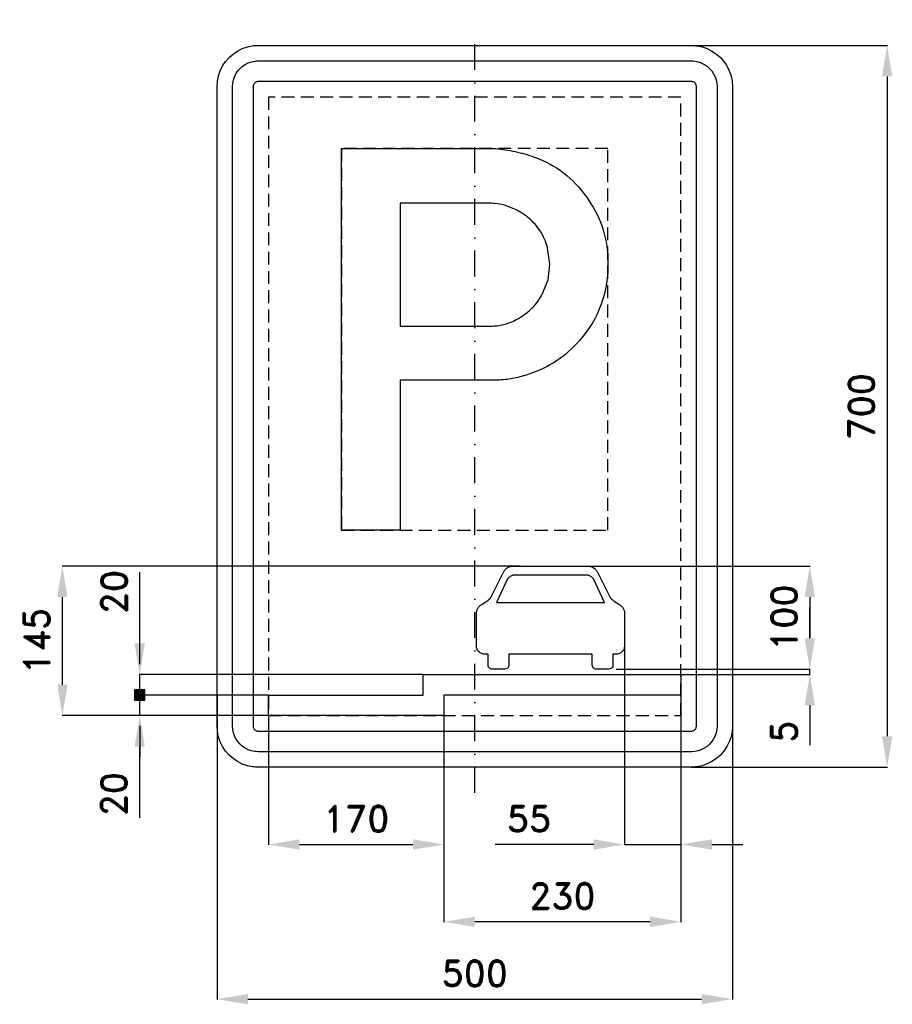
# Model space of a CAD drawing. Header units: millimetres. Extents: x -441 to 405, y -580 to 375.
import ezdxf

# ---------------------------------------------------------------- set-up
doc = ezdxf.new("R2010")
doc.units = ezdxf.units.MM
doc.header["$LTSCALE"] = 5
doc.linetypes.add('ČERCHOVANÁX2', pattern=[2, 1, -0.5, 0, -0.5])
doc.linetypes.add('ČÁRKOVANÁX2', pattern=[1.5, 1, -0.5])
doc.layers.add('Kóty', color=2, linetype='Continuous')
doc.layers.add('Značka', color=7, linetype='Continuous')
doc.styles.get("Standard").update_dxf_attribs({"font": 'romand.shx', "height": 25})
doc.dimstyles.get("Standard").update_dxf_attribs({"dimtxt": 25, "dimasz": 30, "dimexe": 0.18, "dimexo": 0.0625, "dimgap": 12.5, "dimtad": 1, "dimdec": 0, "dimzin": 0, "dimdsep": 46, "dimtxsty": 'Standard', "dimcen": 0.09, "dimadec": 0, "dimazin": 0, "dimtfac": 1, "dimtdec": 0, "dimtofl": 0, "dimtmove": 0, "dimatfit": 3, "dimfxl": 1, "dimtolj": 1, "dimtzin": 0, "dimarcsym": 0})

# ---------------------------------------------------------------- blocks, each defined once
blk = doc.blocks.new('*D0')
at = {"layer": 'Defpoints', "color": 0, "transparency": 16777216}
for p in [(-400, -155), (43.95, -155), (-199.97, -300)]:
    blk.add_point(p, dxfattribs=at)
at = {"layer": 'Kóty', "color": 0, "lineweight": -2, "transparency": 16777216}
for p, q in [((43.89, -155), (-400.18, -155)), ((-400, -270), (-400, -185)), ((-200.03, -300), (-400.18, -300))]:
    blk.add_line(p, q, dxfattribs=at)
at = {"layer": 'Kóty', "color": 0, "transparency": 16777216}
for points in [[(-405, -185), (-395, -185), (-400, -155)], [(-405, -270), (-395, -270), (-400, -300)]]:
    blk.add_solid(points, dxfattribs=at)
at = {"layer": 'Kóty', "color": 0, "transparency": 16777216, "insert": (-425, -227.5), "char_height": 25, "attachment_point": 5, "rotation": 90}
blk.add_mtext('\\A1;145', dxfattribs=at)
blk = doc.blocks.new('*D1')
at = {"layer": 'Defpoints', "color": 0, "transparency": 16777216}
for p in [(85.035, -155), (137.015, -255), (325, -255)]:
    blk.add_point(p, dxfattribs=at)
at = {"layer": 'Kóty', "color": 0, "lineweight": -2, "transparency": 16777216}
for p, q in [((85.0975, -155), (325.18, -155)), ((325, -185), (325, -225)), ((137.0775, -255), (325.18, -255))]:
    blk.add_line(p, q, dxfattribs=at)
at = {"layer": 'Kóty', "color": 0, "transparency": 16777216}
for points in [[(320, -185), (330, -185), (325, -155)], [(320, -225), (330, -225), (325, -255)]]:
    blk.add_solid(points, dxfattribs=at)
at = {"layer": 'Kóty', "color": 0, "transparency": 16777216, "insert": (300, -205), "char_height": 25, "attachment_point": 5, "rotation": 90}
blk.add_mtext('\\A1;100', dxfattribs=at)
blk = doc.blocks.new('*D2')
at = {"layer": 'Defpoints', "color": 0, "transparency": 16777216}
for p in [(210, 350), (210, -350), (400, -350)]:
    blk.add_point(p, dxfattribs=at)
at = {"layer": 'Kóty', "color": 0, "lineweight": -2, "transparency": 16777216}
for p, q in [((210.0625, 350), (400.18, 350)), ((400, 320), (400, -320)), ((210.0625, -350), (400.18, -350))]:
    blk.add_line(p, q, dxfattribs=at)
at = {"layer": 'Kóty', "color": 0, "transparency": 16777216}
for points in [[(395, 320), (405, 320), (400, 350)], [(395, -320), (405, -320), (400, -350)]]:
    blk.add_solid(points, dxfattribs=at)
at = {"layer": 'Kóty', "color": 0, "transparency": 16777216, "insert": (375, 0), "char_height": 25, "attachment_point": 5, "rotation": 90}
blk.add_mtext('\\A1;700', dxfattribs=at)
blk = doc.blocks.new('*D3')
at = {"layer": 'Defpoints', "color": 0, "transparency": 16777216}
for p in [(-200.0275, -300), (-29.96, -300), (-29.96, -425)]:
    blk.add_point(p, dxfattribs=at)
at = {"layer": 'Kóty', "color": 0, "lineweight": -2, "transparency": 16777216}
for p, q in [((-200.0275, -300.0625), (-200.0275, -425.18)), ((-29.96, -300.0625), (-29.96, -425.18)), ((-170.0275, -425), (-59.96, -425))]:
    blk.add_line(p, q, dxfattribs=at)
at = {"layer": 'Kóty', "color": 0, "transparency": 16777216}
for points in [[(-170.0275, -420), (-170.0275, -430), (-200.0275, -425)], [(-59.96, -420), (-59.96, -430), (-29.96, -425)]]:
    blk.add_solid(points, dxfattribs=at)
at = {"layer": 'Kóty', "color": 0, "transparency": 16777216, "insert": (-114.99375, -400), "char_height": 25, "attachment_point": 5}
blk.add_mtext('\\A1;170', dxfattribs=at)
blk = doc.blocks.new('*D4')
at = {"layer": 'Defpoints', "color": 0, "transparency": 16777216}
for p in [(145.35, -230.02), (200, -280), (145.35, -425)]:
    blk.add_point(p, dxfattribs=at)
at = {"layer": 'Kóty', "color": 0, "lineweight": -2, "transparency": 16777216}
for p, q in [((145.35, -230.09), (145.35, -425.18)), ((200, -280.06), (200, -425.18)), ((115.35, -425), (19.87, -425)), ((230, -425), (260, -425))]:
    blk.add_line(p, q, dxfattribs=at)
at = {"layer": 'Kóty', "color": 0, "transparency": 16777216}
for points in [[(115.35, -420), (115.35, -430), (145.35, -425)], [(230, -420), (230, -430), (200, -425)]]:
    blk.add_solid(points, dxfattribs=at)
at = {"layer": 'Kóty', "color": 0, "transparency": 16777216, "insert": (52.61, -400), "char_height": 25, "attachment_point": 5}
blk.add_mtext('\\A1;55', dxfattribs=at)
blk = doc.blocks.new('*D5')
at = {"layer": 'Defpoints', "color": 0, "transparency": 16777216}
for p in [(-250, -280), (250, -277.24), (250, -575)]:
    blk.add_point(p, dxfattribs=at)
at = {"layer": 'Kóty', "color": 0, "lineweight": -2, "transparency": 16777216}
for p, q in [((-250, -280.06), (-250, -575.18)), ((250, -277.3), (250, -575.18)), ((-220, -575), (220, -575))]:
    blk.add_line(p, q, dxfattribs=at)
at = {"layer": 'Kóty', "color": 0, "transparency": 16777216}
for points in [[(-220, -570), (-220, -580), (-250, -575)], [(220, -570), (220, -580), (250, -575)]]:
    blk.add_solid(points, dxfattribs=at)
at = {"layer": 'Kóty', "color": 0, "transparency": 16777216, "insert": (0, -550), "char_height": 25, "attachment_point": 5}
blk.add_mtext('\\A1;500', dxfattribs=at)
blk = doc.blocks.new('*D6')
at = {"layer": 'Defpoints', "color": 0, "transparency": 16777216}
for p in [(-29.96, -280), (200, -280.0625), (-29.96, -500)]:
    blk.add_point(p, dxfattribs=at)
at = {"layer": 'Kóty', "color": 0, "lineweight": -2, "transparency": 16777216}
for p, q in [((-29.96, -280.0625), (-29.96, -500.18)), ((200, -280.125), (200, -500.18)), ((170, -500), (0.04, -500))]:
    blk.add_line(p, q, dxfattribs=at)
at = {"layer": 'Kóty', "color": 0, "transparency": 16777216}
for points in [[(0.04, -495), (0.04, -505), (-29.96, -500)], [(170, -495), (170, -505), (200, -500)]]:
    blk.add_solid(points, dxfattribs=at)
at = {"layer": 'Kóty', "color": 0, "transparency": 16777216, "insert": (85.02, -475), "char_height": 25, "attachment_point": 5}
blk.add_mtext('\\A1;230', dxfattribs=at)

msp = doc.modelspace()

# ---------------------------------------------------------------- hatches: boundary and pattern name
at = {"layer": 'Kóty'}
h = msp.add_hatch(color=256, dxfattribs=at)
h.dxf.hatch_style = 1
h.paths.add_polyline_path([(-330, -285), (-320, -285), (-320, -275), (-330, -275)])

# ---------------------------------------------------------------- linework, layer by layer
for p, q in [((-325, -230), (-325, -160.8379)), ((325, -225), (325, -195)), ((-325, -250), (-325, -220)), ((137.0775, -255), (325.18, -255)), ((-49.96, -260), (-325.18, -260)), ((200, -260), (325.18, -260)), ((-200.0275, -280), (-325.18, -280)), ((-200.0625, -280), (-325.18, -280)), ((325, -290), (325, -328.8031)), ((-200.0275, -300), (-325.18, -300)), ((-325, -310), (-325, -340)), ((-325, -399.1621), (-325, -330))]:
    msp.add_line(p, q, dxfattribs=at)
for points in [[(325, -260), (325, -255)], [(-325, -280), (-325, -260)], [(-330, -275), (-320, -285)], [(-320, -275), (-330, -285)], [(-325, -300), (-325, -275)], [(145.35, -425), (200, -425)]]:
    msp.add_lwpolyline(points, dxfattribs=at)
msp.add_lwpolyline([(-330, -285), (-320, -285), (-320, -275), (-330, -275)], close=True, dxfattribs=at)
for points in [[(320, -225), (330, -225), (325, -255)], [(-330, -230), (-320, -230), (-325, -260)], [(320, -290), (330, -290), (325, -260)], [(-330, -330), (-320, -330), (-325, -300)]]:
    msp.add_solid(points, dxfattribs=at)
at = {"layer": 'Značka', "color": 6, "linetype": 'ČERCHOVANÁX2', "ltscale": 5}
msp.add_lwpolyline([(0, -375), (0, 375)], dxfattribs=at)
at = {"layer": 'Značka', "color": 5}
for points in [[(-210, -350), (-210.2, -349.9995), (-210.3, -349.9988, -0.0321716), (-215.5, -349.637), (-220.6, -348.5823), (-225.5, -346.9227), (-230.1, -344.5885), (-234.4, -341.714), (-238.3, -338.2843), (-241.7, -334.4026), (-244.6, -330.0906), (-246.9, -325.4605), (-248.6, -320.5549), (-249.7, -315.4767), (-250, -310.314), (-250, -310.157), (-250, -310), (-250, 310), (-250, 310.157), (-250, 310.314), (-249.6, 315.479), (-248.6, 320.555), (-246.9, 325.464), (-244.6, 330.091), (-241.7, 334.402), (-238.3, 338.284), (-234.4, 341.717), (-230.1, 344.589), (-225.5, 346.906), (-220.6, 348.582), (-215.5, 349.654, -0.0367311), (-210.3, 349.999), (-210.2, 350), (-210, 350), (210, 350), (210.2, 350), (210.3, 349.999, -0.0321716), (215.5, 349.637), (220.6, 348.582), (225.5, 346.923), (230.1, 344.589), (234.4, 341.714), (238.3, 338.284), (241.7, 334.403), (244.6, 330.091), (246.9, 325.46), (248.6, 320.555), (249.7, 315.477), (250, 310.314), (250, 310.157), (250, 310), (250, -310), (250, -310.157), (250, -310.314), (249.6, -315.4791), (248.6, -320.5549), (246.9, -325.4636), (244.6, -330.0906), (241.7, -334.4017), (238.3, -338.2843), (234.4, -341.7172), (230.1, -344.5885), (225.5, -346.9061), (220.6, -348.5823), (215.5, -349.6542, -0.0367341), (210.3, -349.9988), (210.2, -349.9996), (210, -350), (-210, -350)], [(-210, -335), (-210.1, -334.9997), (-210.2, -334.9992, -0.0321601), (-213.4, -334.7731), (-216.6, -334.1139), (-219.7, -333.0767), (-222.6, -331.6178), (-225.3, -329.8212), (-227.7, -327.6777), (-229.8, -325.2516), (-231.6, -322.5566), (-233.1, -319.6628), (-234.1, -316.5968), (-234.8, -313.423), (-235, -310.196), (-235, -310.098), (-235, -310), (-235, 310), (-235, 310.098), (-235, 310.196), (-234.8, 313.424), (-234.1, 316.597), (-233.1, 319.665), (-231.6, 322.557), (-229.8, 325.251), (-227.7, 327.678), (-225.3, 329.823), (-222.6, 331.618), (-219.7, 333.066), (-216.6, 334.114), (-213.4, 334.784, -0.0367287), (-210.2, 334.999), (-210.1, 335), (-210, 335), (210, 335), (210.1, 335), (210.2, 334.999, -0.0321789), (213.4, 334.773), (216.6, 334.114), (219.7, 333.077), (222.6, 331.618), (225.3, 329.821), (227.7, 327.678), (229.8, 325.252), (231.6, 322.557), (233.1, 319.663), (234.1, 316.597), (234.8, 313.423), (235, 310.196), (235, 310.098), (235, 310), (235, -310), (235, -310.098), (235, -310.196), (234.8, -313.424), (234.1, -316.5968), (233.1, -319.6648), (231.6, -322.5566), (229.8, -325.2511), (227.7, -327.6777), (225.3, -329.8233), (222.6, -331.6178), (219.7, -333.0663), (216.6, -334.1139), (213.4, -334.7839), (210.2, -334.9992), (210.1, -334.9997), (210, -335), (-210, -335)], [(-129.2, -119.961), (-129.2, 250.039), (20.5, 250.039), (22.7, 249.754), (24.9, 249.46, -0.0253522), (43.9, 246.011, -0.042933), (62.2, 240.018, -0.0795852), (89.4, 223.722, -0.076468), (110.5, 199.742, -0.0768591), (124.5, 171.213, -0.0757333), (129.2, 139.771, -0.0940344), (122.6, 99.087, -0.0983727), (101.5, 63.844, -0.0732822), (79.2, 43.988, -0.067707), (52.4, 31.122, -0.0342059), (38.4, 27.282, -0.0378679), (24.1, 25.495), (21.7, 25.383), (19.3, 25.302), (-72.5, 25.302), (-72.5, -119.961), (-129.2, -119.961)], [(-72.5, 196.89), (-72.5, 77.873), (15.1, 77.873), (16.8, 77.875), (18.6, 77.911, 0.0671332), (30.9, 80.101, 0.0577061), (42.4, 85.311, 0.0717257), (55.7, 95.396, 0.0745311), (65.5, 108.783), (71.1, 122.785), (72.8, 137.844), (70.1, 155.791, 0.0837356), (62.1, 171.915, 0.0733358), (51.3, 183.454, 0.0660673), (37.8, 191.648), (28.7, 195.041, 0.0492476), (19.2, 196.697), (17.7, 196.805), (16.3, 196.89), (-72.5, 196.89)], [(125.73, -190.276), (115.07, -167.405), (114.75, -167.037), (114.42, -166.674), (113.83, -166.077), (113.19, -165.537), (112.62, -165.142), (112.02, -164.797), (111.37, -164.479), (110.69, -164.21), (110.07, -164.01), (109.44, -163.859), (108.77, -163.756), (108.11, -163.705), (107.59, -163.691), (107.07, -163.69), (39.88, -163.69), (39.28, -163.692, 0.0111336), (38.69, -163.712), (38.04, -163.773), (37.39, -163.883), (36.78, -164.036), (36.18, -164.235), (35.54, -164.494), (34.92, -164.797), (34.29, -165.161), (33.69, -165.581), (33.02, -166.163), (32.4, -166.805), (32.14, -167.103), (31.88, -167.405), (21.21, -190.276), (125.73, -190.276)]]:
    msp.add_lwpolyline(points, format="xyb", dxfattribs=at)
for points in [[(-210, -315), (210, -315), (210, -315), (210, -315), (210.7, -314.955), (211.3, -314.823), (211.9, -314.615), (212.5, -314.324), (213.1, -313.964), (213.5, -313.536), (214, -313.05), (214.3, -312.511), (214.6, -311.933), (214.8, -311.319), (215, -310.685), (215, -310.039), (215, -310.02), (215, -310), (215, 310), (215, 310.02), (215, 310.039), (215, 310.685), (214.8, 311.319), (214.6, 311.933), (214.3, 312.511), (214, 313.05), (213.5, 313.536), (213.1, 313.965), (212.5, 314.324), (211.9, 314.613), (211.3, 314.823), (210.7, 314.957), (210, 315), (210, 315), (210, 315), (-210, 315), (-210, 315), (-210, 315), (-210.7, 314.955), (-211.3, 314.823), (-211.9, 314.615), (-212.5, 314.324), (-213.1, 313.964), (-213.5, 313.536), (-214, 313.05), (-214.3, 312.511), (-214.6, 311.933), (-214.8, 311.319), (-215, 310.685), (-215, 310.039), (-215, 310.02), (-215, 310), (-215, -310), (-215, -310.02), (-215, -310.039), (-215, -310.685), (-214.8, -311.319), (-214.6, -311.933), (-214.3, -312.511), (-214, -313.05), (-213.5, -313.536), (-213.1, -313.965), (-212.5, -314.324), (-211.9, -314.613), (-211.3, -314.823), (-210.7, -314.957), (-210, -315), (-210, -315), (-210, -315)], [(110.37, -155), (111.2, -155.123), (112.04, -155.275), (112.75, -155.45), (113.45, -155.681), (114.21, -156.01), (114.93, -156.407), (115.66, -156.877), (116.34, -157.404), (116.92, -157.917), (117.45, -158.478), (117.95, -159.1), (118.39, -159.762), (118.7, -160.292), (119, -160.831), (130.59, -184.122), (132.12, -186.357), (132.37, -186.626), (132.63, -186.892), (132.92, -187.187), (133.23, -187.474), (133.51, -187.729), (133.8, -187.977), (134.09, -188.207), (134.37, -188.43), (134.62, -188.613), (134.87, -188.79), (135.34, -189.098), (135.81, -189.394), (140.17, -192.213), (140.81, -192.638), (141.44, -193.084), (142.11, -193.632), (142.73, -194.24), (143.24, -194.844), (143.69, -195.49), (144.08, -196.129), (144.42, -196.794), (144.68, -197.372), (144.89, -197.968), (145.1, -198.737), (145.24, -199.52), (145.3, -199.876), (145.35, -200.233), (145.35, -232.437), (145.23, -233.398), (145.06, -234.351), (144.76, -235.38), (144.31, -236.352), (143.78, -237.169), (143.13, -237.906), (142.45, -238.533), (141.71, -239.081), (141.04, -239.488), (140.32, -239.814), (139.36, -240.107), (138.37, -240.28), (137.91, -240.336), (137.45, -240.383), (134.04, -240.383), (134.04, -250.977), (133.95, -251.732), (133.78, -252.469), (133.26, -253.447), (132.46, -254.202), (131.34, -254.722), (130.1, -255), (117.83, -255), (116.82, -254.794), (115.86, -254.438), (115, -253.789), (114.38, -252.911), (114.05, -251.973), (113.88, -250.977), (113.88, -240.383), (33.06, -240.383), (33.06, -250.977), (32.96, -251.722), (32.78, -252.449), (32.24, -253.449), (31.41, -254.218), (30.32, -254.722), (29.11, -255), (16.85, -255), (15.79, -254.792), (14.79, -254.416), (13.96, -253.768), (13.36, -252.898), (13.05, -251.965), (12.91, -250.977), (12.91, -240.383), (9.49, -240.383), (8.93, -240.324), (8.38, -240.253), (7.45, -240.074), (6.55, -239.786), (5.87, -239.47), (5.23, -239.081), (4.45, -238.501), (3.74, -237.836), (3.08, -237.052), (2.54, -236.181), (2.11, -235.176), (1.83, -234.116), (1.69, -233.279), (1.6, -232.437), (1.6, -200.233), (1.66, -199.797), (1.73, -199.362), (1.87, -198.628), (2.07, -197.907), (2.28, -197.343), (2.52, -196.794), (2.88, -196.095), (3.3, -195.424), (3.78, -194.75), (4.32, -194.124), (4.96, -193.516), (5.66, -192.97), (6.21, -192.584), (6.77, -192.213), (11.13, -189.394), (11.62, -189.089), (12.1, -188.773), (12.33, -188.604), (12.57, -188.43), (12.87, -188.195), (13.17, -187.952), (13.48, -187.692), (13.77, -187.422), (14.08, -187.129), (14.38, -186.826), (14.6, -186.593), (14.82, -186.357), (16.35, -184.122), (27.94, -160.831), (28.18, -160.408), (28.42, -159.988), (28.86, -159.292), (29.36, -158.636), (29.8, -158.145), (30.27, -157.689), (30.94, -157.134), (31.64, -156.634), (32.43, -156.165), (33.25, -155.778), (34.17, -155.458), (35.11, -155.233), (35.84, -155.105), (36.58, -155), (110.37, -155)], [(-49.96, -280), (-49.96, -270), (-49.96, -260), (200, -260), (200, -280), (-29.96, -280), (-29.96, -290), (-29.96, -300), (-200, -300), (-200, -280), (-49.96, -280)]]:
    msp.add_lwpolyline(points, dxfattribs=at)
at = {"layer": 'Značka', "color": 6, "linetype": 'ČÁRKOVANÁX2', "ltscale": 2.5}
for points in [[(-200, -300), (200, -300), (200, 300), (-200, 300)], [(-129.2, -119.961), (129.183, -119.961), (129.183, 250.039), (-129.2, 250.039)]]:
    msp.add_lwpolyline(points, close=True, dxfattribs=at)

# ---------------------------------------------------------------- texts
at = {"layer": 'Kóty', "char_height": 25, "attachment_point": 5, "rotation": 90}
for s, insert in [('\\A1;20', (-349.7854, -180.1345)), ('\\A1;5', (300, -315.4798)), ('\\A1;20', (-350, -376.1447))]:
    msp.add_mtext(s, dxfattribs=dict(at, insert=insert))

# ---------------------------------------------------------------- dimensions: what is measured, and where the dimension line sits
at = {"layer": 'Kóty'}
for base, p1, p2, picture, middle in [((400, -350), (210, 350), (210, -350), '*D2', (375, 0)), ((-400, -155), (-199.965, -300), (43.9508, -155), '*D0', (-425, -227.5)), ((325, -255), (85.035, -155), (137.015, -255), '*D1', (300, -205))]:
    dim = msp.add_linear_dim(base=base, p1=p1, p2=p2, angle=90, dimstyle='Standard', dxfattribs=at)
    dim.commit()
    dim.dimension.update_dxf_attribs({"geometry": picture, "text_midpoint": middle})
for base, p1, p2, picture, middle in [((145.35, -425), (200, -280), (145.35, -230.0246), '*D4', (52.6119, -400)), ((250, -575), (-250, -280), (250, -277.2394), '*D5', (0, -550)), ((-29.96, -500), (200, -280.0625), (-29.96, -280), '*D6', (85.02, -475)), ((-29.96, -425), (-200.0275, -300), (-29.96, -300), '*D3', (-114.9937, -400))]:
    dim = msp.add_linear_dim(base=base, p1=p1, p2=p2, dimstyle='Standard', dxfattribs=at)
    dim.commit()
    dim.dimension.update_dxf_attribs({"geometry": picture, "text_midpoint": middle})

doc.saveas('drawing.dxf')
